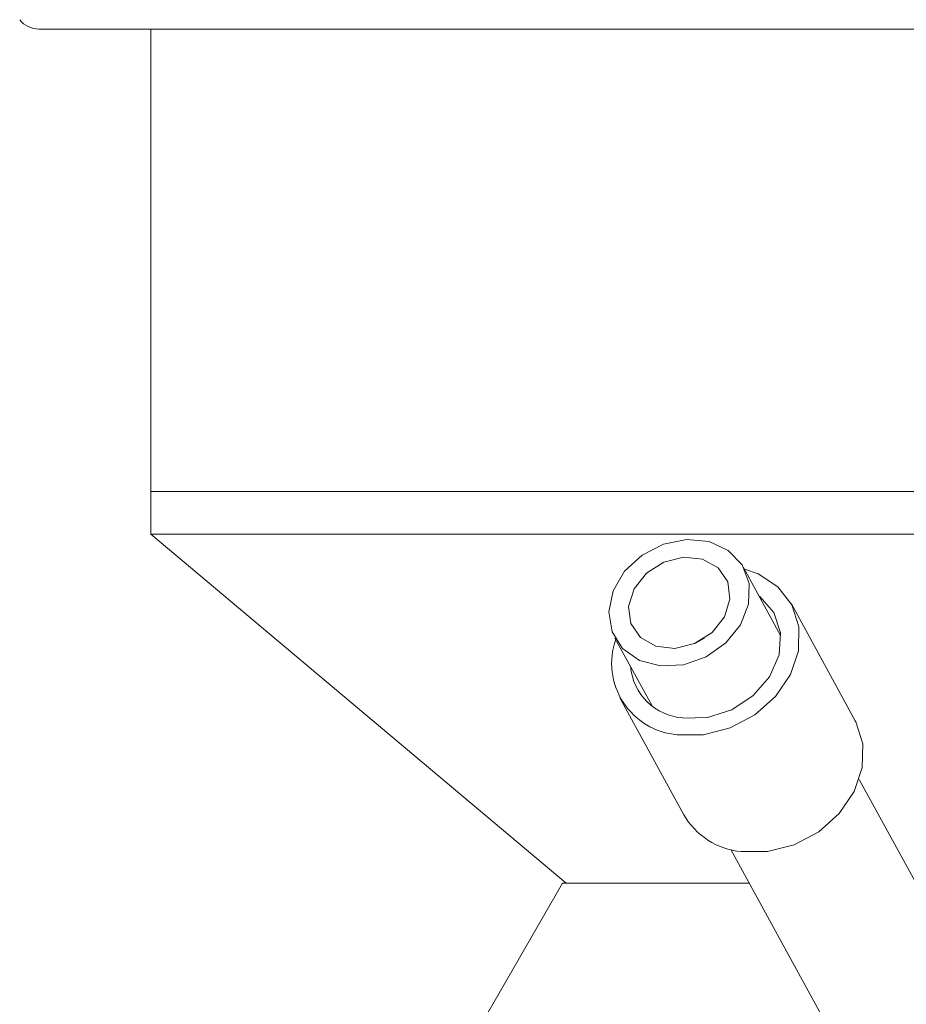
# Model space of a CAD drawing. Header units: inches. Extents: x -3.6 to 22.2, y -7.8 to 16.7.
# Tile 4 of 127: x -1.9 to -0.7, y -0.4 to 0.9. Entities that reach past the tile are written whole.
import ezdxf

# ---------------------------------------------------------------- set-up
doc = ezdxf.new("R2010")
doc.units = ezdxf.units.IN
doc.header["$MEASUREMENT"] = 0

msp = doc.modelspace()

# ---------------------------------------------------------------- linework, layer by layer
at = {"color": 7, "linetype": 'Continuous', "lineweight": 15}
for p, q in [((0.8662, 0.8666), (-1.857, 0.8666)), ((-1.7139, 0.8666), (-1.7139, 0.2756)), ((-1.7139, 0.2756), (-1.7139, 0.2212)), ((-1.7139, 0.2756), (0.7231, 0.2756)), ((-1.7139, 0.2756), (0.6972, 0.2756)), ((-1.7139, 0.2212), (-1.1829, -0.2244)), ((0.6972, 0.2212), (-1.7139, 0.2212)), ((-0.9088, 0.092), (-0.9561, 0.1786)), ((-0.8134, -0.0172), (-0.8951, 0.1321)), ((-1.1206, 0.0886), (-1.0732, 0.002)), ((-1.0061, 0.0883), (-1.0176, 0.082)), ((-1.1144, 0.0121), (-1.0327, -0.1372)), ((-0.6632, -0.3572), (-0.8083, -0.0921)), ((-0.9723, -0.1818), (-0.813, -0.473)), ((-1.1875, -0.2244), (-1.2929, -0.4071)), ((-1.1875, -0.2244), (-0.9491, -0.2244))]:
    msp.add_line(p, q, dxfattribs=at)
at = {"color": 7, "linetype": 'Continuous', "lineweight": 15, "flags": 128}
for points in [[(-1.1243, 0.0966), (-1.1108, 0.0751), (-1.0894, 0.06), (-1.0625, 0.0529), (-1.033, 0.0545), (-1.004, 0.0646), (-0.9788, 0.0823), (-0.9601, 0.1055), (-0.9498, 0.1317), (-0.9491, 0.1582), (-0.9581, 0.182), (-0.9758, 0.2005), (-1.0003, 0.2118), (-1.0289, 0.2146), (-1.0585, 0.2087), (-1.086, 0.1946), (-1.1083, 0.1739), (-1.123, 0.1488), (-1.1285, 0.1221), (-1.1243, 0.0966)], [(-1.1002, 0.107), (-1.088, 0.0891), (-1.0682, 0.078), (-1.0439, 0.0753), (-1.0187, 0.0816), (-0.9965, 0.0957), (-0.9807, 0.1156), (-0.9737, 0.1383), (-0.9765, 0.1602), (-0.9888, 0.1781), (-1.0085, 0.1892), (-1.0329, 0.1919), (-1.0581, 0.1856), (-1.0802, 0.1715), (-1.096, 0.1516), (-1.1031, 0.1289), (-1.1002, 0.107)], [(-1.041, -0.0351), (-1.0072, -0.035), (-0.9732, -0.0263), (-0.9418, -0.0096), (-0.9155, 0.0137), (-0.8964, 0.0418), (-0.8861, 0.0723), (-0.8854, 0.1028), (-0.8944, 0.1308), (-0.9123, 0.154), (-0.9377, 0.1706), (-0.9551, 0.1767)], [(-1.0337, -0.0136), (-1.0024, -0.013), (-0.9713, -0.0031), (-0.9438, 0.015), (-0.9229, 0.0392), (-0.9109, 0.067), (-0.9091, 0.0954), (-0.9176, 0.1212), (-0.9356, 0.1417), (-0.9362, 0.1422)], [(-0.9593, -0.1843), (-0.9255, -0.1843), (-0.8916, -0.1756), (-0.8601, -0.1589), (-0.8338, -0.1355), (-0.8147, -0.1075), (-0.8044, -0.077), (-0.8037, -0.0465), (-0.8127, -0.0185), (-0.8134, -0.0172)]]:
    msp.add_lwpolyline(points, dxfattribs=at)
at = {"color": 7, "linetype": 'Continuous', "lineweight": 15}
for centre, radius, start, end in [((-1.857, 0.8976), 0.031, 217.9865, 270), ((-1.0331, 0.0563), 0.0917, 160.622, 265.0712), ((-1.0282, 0.059), 0.0728, 185.3588, 265.6391), ((-0.9499, -0.089), 0.0958, 210.1867, 264.3712)]:
    msp.add_arc(centre, radius, start, end, dxfattribs=at)

doc.saveas('drawing.dxf')
